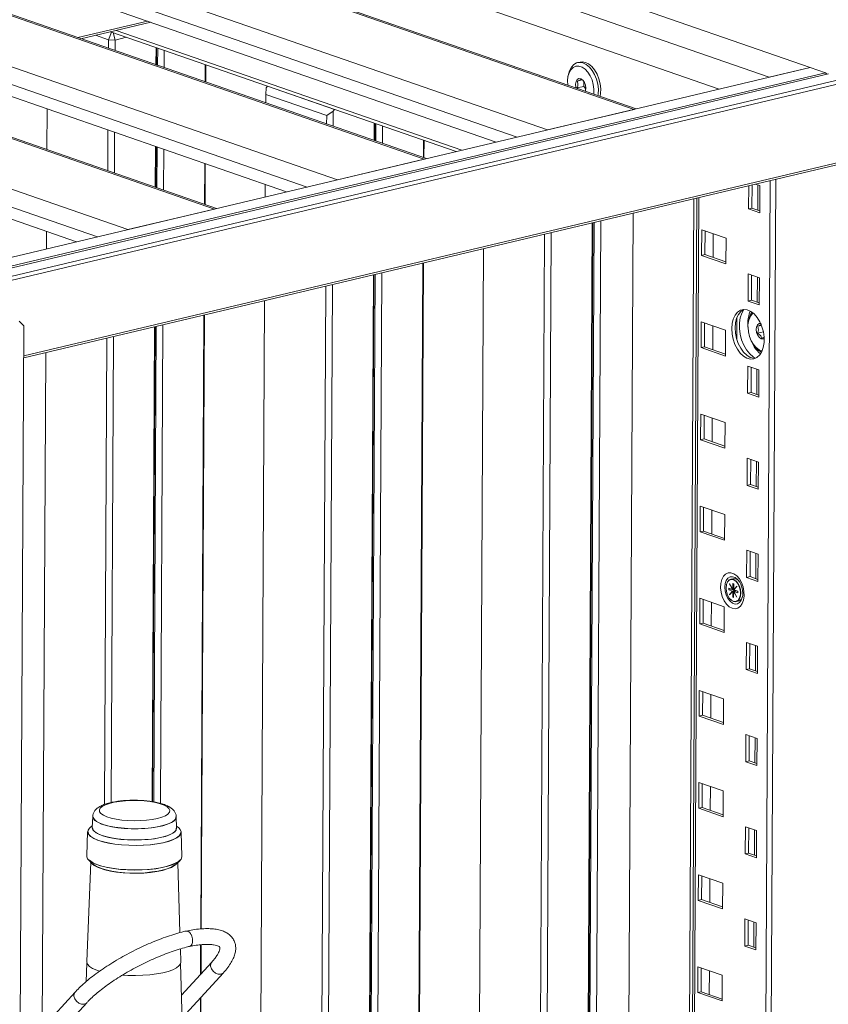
# Model space of a CAD drawing. Header units: millimetres. Extents: x 0 to 420, y 0 to 297.
# Tile 88 of 131: x 301 to 312, y 125 to 138. Entities that reach past the tile are written whole.
import ezdxf

# ---------------------------------------------------------------- set-up
doc = ezdxf.new("R2010")
doc.units = ezdxf.units.MM

msp = doc.modelspace()

# ---------------------------------------------------------------- linework, layer by layer
at = {"color": 7, "linetype": 'Continuous', "lineweight": 18}
for p, q in [((298.217, 141.789), (311.326, 137.245)), ((310.806, 137.121), (297.697, 141.666)), ((304.022, 139.102), (310.171, 136.97)), ((302.615, 138.96), (309.092, 136.714)), ((309.119, 136.721), (302.666, 138.958)), ((301.513, 138.698), (307.99, 136.453)), ((301.389, 138.363), (307.342, 136.299)), ((299.952, 138.328), (306.429, 136.082)), ((306.457, 136.089), (300.004, 138.326)), ((298.85, 138.066), (305.328, 135.821)), ((298.726, 137.731), (304.68, 135.667)), ((302.031, 137.623), (302.917, 137.833)), ((302.957, 137.819), (302.071, 137.609)), ((297.29, 137.696), (303.767, 135.45)), ((303.794, 135.457), (297.341, 137.694)), ((302.255, 137.653), (302.421, 137.595)), ((302.421, 137.595), (302.42, 137.488)), ((302.421, 137.595), (302.461, 137.694)), ((302.421, 137.595), (302.505, 137.593)), ((302.461, 137.694), (302.448, 137.699)), ((302.448, 137.699), (306.834, 136.178)), ((302.481, 137.687), (302.505, 137.593)), ((302.505, 137.593), (302.652, 137.628)), ((306.904, 136.195), (302.518, 137.715)), ((302.505, 137.593), (302.505, 137.459)), ((303.025, 137.499), (303.023, 137.279)), ((303.032, 137.496), (303.031, 137.276)), ((303.046, 137.491), (303.045, 137.272)), ((296.188, 137.434), (302.665, 135.189)), ((303.13, 137.462), (303.129, 137.242)), ((311.326, 137.245), (300.431, 134.659)), ((303.649, 137.282), (303.648, 137.063)), ((303.656, 137.28), (303.655, 137.06)), ((308.405, 137.313), (308.374, 137.306)), ((310.806, 137.121), (311.326, 137.245)), ((311.519, 137.178), (311.326, 137.245)), ((296.064, 137.099), (302.017, 135.035)), ((311.519, 137.178), (300.624, 134.592)), ((311.558, 137.164), (300.663, 134.578)), ((300.843, 134.516), (311.738, 137.102)), ((308.259, 137.161), (308.253, 137.134)), ((311.538, 137.159), (311.519, 137.178)), ((311.794, 137.062), (300.838, 134.461)), ((304.424, 136.985), (304.417, 136.904)), ((304.44, 137.008), (304.424, 136.985)), ((305.29, 136.713), (304.44, 137.008)), ((308.452, 137.005), (308.366, 136.985)), ((308.366, 136.985), (308.373, 136.979)), ((308.433, 137.088), (308.369, 137.073)), ((308.454, 137.067), (308.452, 137.005)), ((308.452, 137.005), (308.477, 136.974)), ((304.417, 136.904), (304.416, 136.796)), ((304.417, 136.904), (305.19, 136.636)), ((301.642, 136.72), (301.64, 136.204)), ((305.19, 136.636), (305.189, 136.528)), ((305.19, 136.636), (305.274, 136.691)), ((305.274, 136.691), (305.273, 136.499)), ((305.274, 136.691), (305.29, 136.713)), ((309.092, 136.714), (307.99, 136.453)), ((305.793, 136.539), (305.792, 136.319)), ((305.8, 136.536), (305.799, 136.317)), ((305.815, 136.531), (305.814, 136.312)), ((305.899, 136.502), (305.898, 136.282)), ((302.415, 136.452), (302.412, 135.936)), ((302.499, 136.423), (302.497, 135.906)), ((303.018, 136.243), (303.015, 135.727)), ((303.025, 136.241), (303.022, 135.724)), ((303.039, 136.236), (303.037, 135.719)), ((306.418, 136.322), (306.417, 136.103)), ((306.425, 136.32), (306.424, 136.1)), ((303.124, 136.206), (303.121, 135.69)), ((301.347, 133.587), (311.789, 136.066)), ((311.733, 136.029), (301.347, 133.564)), ((303.642, 136.027), (303.64, 135.51)), ((303.649, 136.024), (303.647, 135.508)), ((306.429, 136.082), (305.328, 135.821)), ((304.411, 135.76), (304.41, 135.603)), ((310.544, 135.451), (310.545, 135.747)), ((310.586, 135.461), (310.588, 135.757)), ((310.629, 135.767), (310.687, 135.747)), ((310.661, 135.756), (310.659, 135.436)), ((310.687, 135.747), (310.685, 135.402)), ((310.887, 135.828), (310.78, 115.175)), ((309.848, 135.582), (309.743, 115.535)), ((309.887, 135.591), (309.783, 115.521)), ((303.767, 135.45), (302.665, 135.189)), ((309.079, 135.399), (308.977, 115.8)), ((310.586, 135.461), (310.544, 135.451)), ((310.685, 135.402), (310.544, 135.451)), ((310.685, 135.427), (310.586, 135.461)), ((308.56, 135.276), (308.474, 118.769)), ((308.567, 135.278), (308.482, 118.851)), ((308.582, 135.281), (308.497, 118.794)), ((308.667, 135.301), (308.581, 118.734)), ((301.634, 135.168), (301.633, 134.944)), ((307.955, 135.133), (307.87, 118.705)), ((308.04, 135.153), (307.954, 118.645)), ((309.947, 134.862), (309.949, 135.187)), ((309.949, 135.187), (310.258, 135.08)), ((309.99, 134.872), (309.991, 135.172)), ((310.095, 135.136), (310.094, 134.836)), ((310.258, 135.08), (310.256, 134.754)), ((307.18, 134.949), (307.097, 118.973)), ((309.99, 134.872), (309.947, 134.862)), ((310.256, 134.754), (309.947, 134.862)), ((310.256, 134.779), (309.99, 134.872)), ((306.41, 134.766), (306.332, 119.817)), ((306.417, 134.767), (306.34, 119.899)), ((305.783, 134.617), (305.706, 119.729)), ((305.79, 134.619), (305.713, 119.81)), ((305.805, 134.622), (305.728, 119.754)), ((305.89, 134.642), (305.812, 119.694)), ((310.537, 134.283), (310.539, 134.628)), ((310.539, 134.628), (310.681, 134.578)), ((310.58, 134.293), (310.582, 134.613)), ((305.178, 134.473), (305.101, 119.665)), ((305.263, 134.493), (305.186, 119.605)), ((310.655, 134.587), (310.653, 134.268)), ((310.681, 134.578), (310.679, 134.234)), ((304.403, 134.289), (304.329, 119.933)), ((310.58, 134.293), (310.537, 134.283)), ((310.679, 134.234), (310.537, 134.283)), ((310.679, 134.259), (310.58, 134.293)), ((303.632, 134.106), (303.592, 126.321)), ((303.639, 134.108), (303.599, 126.322)), ((301.349, 133.968), (301.288, 134.03)), ((303.112, 133.983), (303.081, 127.913)), ((309.941, 133.693), (309.943, 134.019)), ((309.943, 134.019), (310.252, 133.912)), ((309.984, 133.703), (309.985, 134.004)), ((310.394, 134.072), (310.393, 133.8)), ((310.55, 134.056), (310.544, 134.029)), ((310.707, 133.975), (310.657, 133.963)), ((301.301, 124.755), (301.349, 133.968)), ((303.006, 133.958), (302.975, 127.936)), ((303.013, 133.959), (302.982, 127.935)), ((303.027, 133.963), (302.996, 127.932)), ((310.089, 133.968), (310.088, 133.667)), ((310.252, 133.912), (310.25, 133.586)), ((310.731, 133.891), (310.658, 133.874)), ((302.401, 133.814), (302.37, 127.899)), ((302.486, 133.834), (302.455, 127.924)), ((310.711, 133.814), (310.736, 133.826)), ((301.626, 133.63), (301.582, 125.064)), ((309.984, 133.703), (309.941, 133.693)), ((310.25, 133.586), (309.941, 133.693)), ((310.25, 133.611), (309.984, 133.703)), ((310.618, 133.716), (310.635, 133.694)), ((310.531, 133.114), (310.533, 133.459)), ((310.533, 133.459), (310.675, 133.41)), ((310.574, 133.125), (310.576, 133.444)), ((310.649, 133.419), (310.647, 133.099)), ((310.675, 133.41), (310.673, 133.065)), ((310.574, 133.125), (310.531, 133.114)), ((310.673, 133.065), (310.531, 133.114)), ((310.673, 133.09), (310.574, 133.125)), ((309.935, 132.525), (309.937, 132.85)), ((309.937, 132.85), (310.246, 132.743)), ((309.978, 132.535), (309.979, 132.836)), ((310.083, 132.8), (310.082, 132.499)), ((310.246, 132.743), (310.244, 132.418)), ((309.978, 132.535), (309.935, 132.525)), ((310.244, 132.418), (309.935, 132.525)), ((310.244, 132.443), (309.978, 132.535)), ((310.525, 131.946), (310.527, 132.291)), ((310.527, 132.291), (310.669, 132.242)), ((310.568, 131.956), (310.57, 132.276)), ((310.643, 132.251), (310.641, 131.931)), ((310.669, 132.242), (310.667, 131.897)), ((310.568, 131.956), (310.525, 131.946)), ((310.667, 131.897), (310.525, 131.946)), ((310.667, 131.922), (310.568, 131.956)), ((309.929, 131.356), (309.931, 131.682)), ((309.931, 131.682), (310.24, 131.575)), ((309.972, 131.367), (309.973, 131.667)), ((310.077, 131.631), (310.076, 131.331)), ((310.24, 131.575), (310.238, 131.249)), ((309.972, 131.367), (309.929, 131.356)), ((310.238, 131.249), (309.929, 131.356)), ((310.238, 131.274), (309.972, 131.367)), ((310.519, 130.778), (310.521, 131.122)), ((310.521, 131.122), (310.663, 131.073)), ((310.562, 130.788), (310.564, 131.108)), ((310.637, 131.082), (310.635, 130.762)), ((310.663, 131.073), (310.661, 130.728)), ((310.345, 130.762), (310.318, 130.756)), ((310.562, 130.788), (310.519, 130.778)), ((310.661, 130.728), (310.519, 130.778)), ((310.661, 130.753), (310.562, 130.788)), ((310.262, 130.685), (310.261, 130.682)), ((310.291, 130.642), (310.291, 130.623)), ((310.34, 130.625), (310.291, 130.642)), ((310.321, 130.631), (310.291, 130.623)), ((310.291, 130.623), (310.34, 130.606)), ((310.34, 130.606), (310.301, 130.561)), ((310.303, 130.699), (310.302, 130.697)), ((310.304, 130.698), (310.302, 130.697)), ((310.302, 130.697), (310.34, 130.625)), ((310.342, 130.627), (310.303, 130.699)), ((310.303, 130.558), (310.342, 130.603)), ((310.321, 130.632), (310.321, 130.631)), ((310.321, 130.631), (310.373, 130.613)), ((310.355, 130.629), (310.34, 130.625)), ((310.34, 130.606), (310.355, 130.61)), ((310.343, 130.701), (310.342, 130.627)), ((310.342, 130.627), (310.355, 130.63)), ((310.357, 130.606), (310.342, 130.603)), ((310.342, 130.603), (310.342, 130.529)), ((310.355, 130.697), (310.343, 130.701)), ((310.355, 130.61), (310.351, 130.605)), ((310.355, 130.623), (310.355, 130.697)), ((310.394, 130.667), (310.355, 130.623)), ((310.355, 130.63), (310.355, 130.63)), ((310.361, 130.624), (310.355, 130.623)), ((310.355, 130.61), (310.357, 130.609)), ((310.357, 130.619), (310.396, 130.664)), ((310.406, 130.602), (310.357, 130.619)), ((310.373, 130.613), (310.357, 130.609)), ((310.357, 130.609), (310.357, 130.606)), ((310.372, 130.604), (310.357, 130.6)), ((310.386, 130.608), (310.37, 130.605)), ((310.37, 130.605), (310.372, 130.604)), ((310.37, 130.604), (310.37, 130.605)), ((310.373, 130.613), (310.373, 130.605)), ((310.386, 130.608), (310.406, 130.601)), ((310.396, 130.664), (310.394, 130.667)), ((310.406, 130.583), (310.406, 130.602)), ((309.923, 130.188), (309.924, 130.514)), ((309.924, 130.514), (310.234, 130.407)), ((309.966, 130.198), (309.967, 130.499)), ((310.307, 130.563), (310.301, 130.561)), ((310.301, 130.561), (310.303, 130.558)), ((310.302, 130.511), (310.303, 130.509)), ((310.355, 130.532), (310.342, 130.529)), ((310.342, 130.529), (310.354, 130.524)), ((310.354, 130.524), (310.355, 130.598)), ((310.355, 130.598), (310.358, 130.599)), ((310.355, 130.598), (310.394, 130.527)), ((310.396, 130.529), (310.357, 130.6)), ((310.357, 130.6), (310.406, 130.583)), ((310.385, 130.471), (310.413, 130.478)), ((310.394, 130.527), (310.396, 130.529)), ((310.071, 130.463), (310.07, 130.162)), ((310.234, 130.407), (310.232, 130.081)), ((309.966, 130.198), (309.923, 130.188)), ((310.232, 130.081), (309.923, 130.188)), ((310.232, 130.106), (309.966, 130.198)), ((310.513, 129.609), (310.515, 129.954)), ((310.515, 129.954), (310.657, 129.905)), ((310.556, 129.619), (310.558, 129.939)), ((310.631, 129.914), (310.629, 129.594)), ((310.657, 129.905), (310.655, 129.56)), ((310.556, 129.619), (310.513, 129.609)), ((310.655, 129.56), (310.513, 129.609)), ((310.655, 129.585), (310.556, 129.619)), ((309.917, 129.02), (309.918, 129.345)), ((309.918, 129.345), (310.227, 129.238)), ((309.96, 129.03), (309.961, 129.33)), ((310.065, 129.294), (310.063, 128.994)), ((310.227, 129.238), (310.226, 128.913)), ((309.96, 129.03), (309.917, 129.02)), ((310.226, 128.913), (309.917, 129.02)), ((310.226, 128.937), (309.96, 129.03)), ((310.507, 128.441), (310.509, 128.786)), ((310.509, 128.786), (310.651, 128.736)), ((310.55, 128.451), (310.552, 128.771)), ((310.625, 128.745), (310.623, 128.426)), ((310.651, 128.736), (310.649, 128.392)), ((310.55, 128.451), (310.507, 128.441)), ((310.649, 128.392), (310.507, 128.441)), ((310.649, 128.417), (310.55, 128.451)), ((309.911, 127.851), (309.912, 128.177)), ((309.912, 128.177), (310.221, 128.07)), ((309.953, 127.861), (309.955, 128.162)), ((310.059, 128.126), (310.057, 127.825)), ((310.221, 128.07), (310.22, 127.744)), ((309.953, 127.861), (309.911, 127.851)), ((310.22, 127.769), (309.953, 127.861)), ((302.221, 127.748), (302.216, 127.607)), ((303.286, 127.601), (303.282, 127.742)), ((310.22, 127.744), (309.911, 127.851)), ((302.217, 127.631), (302.189, 127.609)), ((303.313, 127.603), (303.286, 127.626)), ((310.501, 127.272), (310.503, 127.617)), ((310.503, 127.617), (310.644, 127.568)), ((302.157, 127.556), (302.145, 127.246)), ((303.354, 127.24), (303.344, 127.549)), ((310.544, 127.283), (310.546, 127.602)), ((310.618, 127.577), (310.617, 127.257)), ((310.644, 127.568), (310.643, 127.223)), ((310.544, 127.283), (310.501, 127.272)), ((310.643, 127.223), (310.501, 127.272)), ((310.643, 127.248), (310.544, 127.283)), ((302.197, 127.167), (302.145, 125.907)), ((302.169, 127.195), (302.22, 127.144)), ((303.277, 127.138), (303.329, 127.189)), ((303.327, 126.274), (303.3, 127.161)), ((309.905, 126.683), (309.906, 127.008)), ((309.906, 127.008), (310.215, 126.901)), ((309.947, 126.693), (309.949, 126.994)), ((310.053, 126.958), (310.051, 126.657)), ((310.215, 126.901), (310.214, 126.576)), ((309.947, 126.693), (309.905, 126.683)), ((310.214, 126.576), (309.905, 126.683)), ((310.214, 126.601), (309.947, 126.693)), ((310.495, 126.104), (310.497, 126.449)), ((310.497, 126.449), (310.638, 126.4)), ((310.538, 126.114), (310.539, 126.434)), ((310.612, 126.409), (310.611, 126.089)), ((310.638, 126.4), (310.637, 126.055)), ((303.591, 126.12), (303.589, 125.744)), ((303.598, 126.121), (303.596, 125.752)), ((310.538, 126.114), (310.495, 126.104)), ((310.637, 126.08), (310.538, 126.114)), ((303.339, 125.901), (303.334, 126.068)), ((310.637, 126.055), (310.495, 126.104)), ((302.148, 125.887), (302.139, 125.654)), ((303.358, 125.153), (303.336, 125.881)), ((303.731, 125.901), (303.348, 125.481)), ((302.272, 125.798), (302.308, 125.786)), ((303.357, 125.194), (303.879, 125.766)), ((309.898, 125.514), (309.9, 125.84)), ((309.9, 125.84), (310.209, 125.733)), ((309.941, 125.525), (309.943, 125.825)), ((310.047, 125.789), (310.045, 125.489)), ((310.209, 125.733), (310.208, 125.407)), ((301.998, 125.519), (301.319, 124.776)), ((309.941, 125.525), (309.898, 125.514)), ((310.208, 125.407), (309.898, 125.514)), ((310.208, 125.432), (309.941, 125.525)), ((301.466, 124.641), (302.145, 125.384)), ((303.587, 125.446), (303.584, 124.748)), ((303.594, 125.454), (303.591, 124.742))]:
    msp.add_line(p, q, dxfattribs=at)
at = {"color": 8, "linetype": 'Continuous', "lineweight": 18}
for p, q in [((301.39, 138.516), (307.605, 136.361)), ((298.727, 137.884), (304.942, 135.729)), ((296.065, 137.252), (302.28, 135.097)), ((310.819, 135.812), (310.712, 115.199)), ((309.91, 135.596), (309.805, 115.513))]:
    msp.add_line(p, q, dxfattribs=at)
at = {"color": 7, "linetype": 'Continuous', "lineweight": 18, "flags": 128}
for points in [[(308.248, 137.023), (308.246, 137.074), (308.252, 137.129), (308.267, 137.177), (308.29, 137.217), (308.319, 137.245), (308.353, 137.26), (308.391, 137.262), (308.43, 137.249), (308.468, 137.224), (308.503, 137.187), (308.533, 137.141), (308.557, 137.087), (308.573, 137.029), (308.58, 136.969), (308.578, 136.912), (308.578, 136.908)], [(308.259, 137.161), (308.272, 137.204), (308.295, 137.248), (308.325, 137.281), (308.361, 137.302), (308.4, 137.309), (308.442, 137.303), (308.483, 137.283), (308.523, 137.25), (308.559, 137.207), (308.59, 137.154), (308.613, 137.095), (308.629, 137.032), (308.637, 136.968), (308.635, 136.907), (308.632, 136.889)], [(308.405, 137.313), (308.431, 137.316), (308.472, 137.31), (308.514, 137.29), (308.553, 137.258), (308.59, 137.214), (308.62, 137.161), (308.644, 137.102), (308.66, 137.039), (308.667, 136.976), (308.665, 136.914), (308.66, 136.88)], [(308.477, 136.981), (308.474, 137.02), (308.461, 137.056), (308.44, 137.085), (308.416, 137.102), (308.391, 137.104), (308.37, 137.092), (308.355, 137.067), (308.349, 137.033), (308.353, 136.994), (308.355, 136.986)], [(308.471, 136.945), (308.472, 136.947), (308.477, 136.981)], [(310.329, 133.933), (310.334, 133.997), (310.349, 134.055), (310.372, 134.104), (310.403, 134.141), (310.44, 134.166), (310.482, 134.176), (310.526, 134.171), (310.57, 134.152), (310.613, 134.12), (310.652, 134.075), (310.686, 134.02), (310.713, 133.958), (310.731, 133.892), (310.74, 133.824), (310.74, 133.757), (310.73, 133.696), (310.711, 133.642), (310.684, 133.599), (310.65, 133.568), (310.61, 133.55), (310.567, 133.547), (310.523, 133.559), (310.479, 133.585), (310.437, 133.624), (310.401, 133.674), (310.37, 133.733), (310.348, 133.798), (310.334, 133.865), (310.329, 133.933)], [(310.372, 133.943), (310.377, 134.007), (310.392, 134.065), (310.415, 134.114), (310.446, 134.151), (310.483, 134.176), (310.483, 134.176)], [(310.483, 134.176), (310.457, 134.13), (310.437, 134.072), (310.427, 134.006), (310.427, 133.935), (310.436, 133.862), (310.455, 133.791), (310.482, 133.723), (310.517, 133.663), (310.558, 133.613), (310.602, 133.574), (310.63, 133.557)], [(310.538, 133.921), (310.537, 133.925), (310.533, 133.996)], [(310.696, 133.999), (310.678, 133.998), (310.657, 133.983), (310.644, 133.957), (310.639, 133.921), (310.645, 133.883), (310.659, 133.847), (310.68, 133.82), (310.705, 133.805), (310.729, 133.805), (310.741, 133.811)], [(310.63, 133.557), (310.61, 133.558), (310.565, 133.569), (310.521, 133.595), (310.48, 133.634), (310.444, 133.684), (310.413, 133.743), (310.39, 133.808), (310.377, 133.875), (310.372, 133.943)], [(310.714, 133.649), (310.677, 133.664), (310.64, 133.692), (310.606, 133.731), (310.577, 133.78), (310.555, 133.835), (310.541, 133.894), (310.536, 133.953)], [(310.337, 130.387), (310.299, 130.407), (310.264, 130.44), (310.234, 130.483), (310.21, 130.535), (310.195, 130.591), (310.188, 130.648), (310.191, 130.703), (310.202, 130.752), (310.223, 130.793), (310.25, 130.821), (310.284, 130.837), (310.32, 130.838), (310.358, 130.825), (310.394, 130.799), (310.427, 130.76), (310.454, 130.712), (310.474, 130.658), (310.485, 130.601), (310.488, 130.544), (310.48, 130.492), (310.464, 130.447), (310.44, 130.412), (310.409, 130.39), (310.374, 130.381), (310.337, 130.387)], [(310.257, 130.644), (310.262, 130.599), (310.276, 130.554), (310.298, 130.516), (310.325, 130.489), (310.355, 130.475), (310.385, 130.476), (310.41, 130.491), (310.429, 130.52), (310.439, 130.559), (310.439, 130.604), (310.429, 130.65), (310.411, 130.691), (310.386, 130.725), (310.357, 130.746), (310.327, 130.752), (310.299, 130.744), (310.277, 130.721), (310.262, 130.687), (310.257, 130.644)], [(310.262, 130.685), (310.262, 130.688), (310.276, 130.722), (310.297, 130.746), (310.323, 130.757), (310.352, 130.753), (310.381, 130.736), (310.407, 130.707), (310.428, 130.669), (310.441, 130.626), (310.446, 130.581), (310.441, 130.539), (310.427, 130.505), (310.406, 130.481), (310.38, 130.47), (310.351, 130.474), (310.322, 130.491), (310.303, 130.509)], [(302.4, 127.744), (302.455, 127.727), (302.519, 127.712), (302.591, 127.702), (302.668, 127.695), (302.748, 127.693), (302.827, 127.694), (302.905, 127.7), (302.977, 127.709), (303.042, 127.722), (303.098, 127.738), (303.143, 127.757), (303.175, 127.778), (303.194, 127.8), (303.198, 127.823), (303.188, 127.846), (303.164, 127.868), (303.127, 127.889), (303.078, 127.907), (303.018, 127.923), (302.95, 127.935), (302.875, 127.944), (302.797, 127.949), (302.717, 127.949), (302.638, 127.946), (302.562, 127.938), (302.493, 127.927), (302.433, 127.912), (302.382, 127.895), (302.343, 127.875), (302.318, 127.853), (302.306, 127.83), (302.309, 127.807), (302.326, 127.785), (302.357, 127.763), (302.4, 127.744)], [(302.189, 127.609), (302.18, 127.6), (302.162, 127.574), (302.158, 127.548), (302.168, 127.521), (302.193, 127.495), (302.232, 127.47), (302.283, 127.448)], [(302.216, 127.607), (302.216, 127.605), (302.223, 127.579), (302.245, 127.555), (302.281, 127.531), (302.329, 127.51)], [(303.34, 127.548), (303.336, 127.526), (303.317, 127.5), (303.285, 127.475), (303.239, 127.452), (303.182, 127.431), (303.113, 127.414), (303.036, 127.399), (302.952, 127.389), (302.863, 127.382), (302.771, 127.379), (302.679, 127.381), (302.588, 127.387), (302.502, 127.396), (302.421, 127.41), (302.349, 127.427), (302.286, 127.447), (302.235, 127.469), (302.197, 127.494), (302.172, 127.519), (302.162, 127.546), (302.161, 127.554)], [(303.282, 127.6), (303.281, 127.586), (303.266, 127.561), (303.238, 127.537), (303.196, 127.515), (303.143, 127.495), (303.078, 127.479), (303.005, 127.465), (302.924, 127.455), (302.839, 127.45), (302.752, 127.448), (302.664, 127.45), (302.579, 127.457), (302.499, 127.467), (302.425, 127.481), (302.361, 127.499), (302.307, 127.519), (302.265, 127.541), (302.236, 127.565), (302.221, 127.59), (302.22, 127.605)], [(302.283, 127.448), (302.346, 127.428), (302.419, 127.411), (302.5, 127.397), (302.587, 127.387), (302.678, 127.382), (302.771, 127.38), (302.864, 127.383), (302.954, 127.389), (303.038, 127.4), (303.116, 127.414), (303.185, 127.432), (303.243, 127.453), (303.288, 127.476), (303.321, 127.501), (303.34, 127.527), (303.344, 127.554), (303.333, 127.58), (303.313, 127.603)], [(302.329, 127.51), (302.389, 127.491), (302.459, 127.475), (302.537, 127.462), (302.62, 127.454), (302.708, 127.449), (302.796, 127.449), (302.883, 127.453), (302.967, 127.46), (303.045, 127.472), (303.114, 127.488), (303.174, 127.506), (303.222, 127.527), (303.258, 127.55), (303.279, 127.575), (303.286, 127.6), (303.286, 127.601)], [(302.145, 127.246), (302.145, 127.235), (302.157, 127.209), (302.183, 127.183), (302.221, 127.159), (302.273, 127.136)], [(302.273, 127.136), (302.335, 127.116), (302.407, 127.099), (302.487, 127.086), (302.574, 127.075), (302.664, 127.069), (302.756, 127.067), (302.848, 127.069), (302.938, 127.075), (303.024, 127.085), (303.103, 127.098), (303.173, 127.115), (303.234, 127.135), (303.284, 127.157), (303.32, 127.181), (303.344, 127.207), (303.353, 127.234), (303.354, 127.24)], [(303.325, 127.191), (303.309, 127.177), (303.269, 127.154), (303.217, 127.132), (303.154, 127.113), (303.081, 127.097), (303.001, 127.085), (302.915, 127.076), (302.825, 127.071), (302.733, 127.07), (302.642, 127.073), (302.553, 127.08), (302.468, 127.091), (302.391, 127.106), (302.321, 127.123), (302.262, 127.144), (302.214, 127.167), (302.179, 127.191), (302.172, 127.197)], [(303.273, 127.14), (303.263, 127.132), (303.227, 127.109), (303.178, 127.088), (303.119, 127.07), (303.049, 127.054), (302.972, 127.043), (302.889, 127.034), (302.803, 127.03), (302.715, 127.03), (302.628, 127.034), (302.544, 127.042), (302.465, 127.054), (302.394, 127.069), (302.332, 127.087), (302.281, 127.108), (302.242, 127.131), (302.224, 127.146)], [(302.315, 127.09), (302.375, 127.071), (302.445, 127.055), (302.522, 127.042), (302.606, 127.033), (302.693, 127.028), (302.781, 127.027), (302.869, 127.03), (302.954, 127.038), (303.033, 127.049), (303.105, 127.063), (303.168, 127.081), (303.219, 127.101), (303.259, 127.124), (303.277, 127.138)], [(303.472, 126.246), (303.453, 126.274), (303.429, 126.291), (303.405, 126.294), (303.405, 126.294)], [(302.145, 125.907), (302.146, 125.899), (302.156, 125.872), (302.181, 125.846), (302.22, 125.821), (302.272, 125.798)], [(302.601, 125.736), (302.669, 125.732), (302.763, 125.73), (302.856, 125.733), (302.946, 125.739), (303.031, 125.75), (303.11, 125.765), (303.179, 125.783), (303.237, 125.803), (303.283, 125.827), (303.316, 125.852), (303.335, 125.878), (303.339, 125.901)]]:
    msp.add_lwpolyline(points, dxfattribs=at)
at = {"color": 8, "linetype": 'Continuous', "lineweight": 18, "flags": 128}
for points in [[(310.414, 130.741), (310.404, 130.752), (310.373, 130.776), (310.34, 130.787), (310.309, 130.785), (310.282, 130.768), (310.261, 130.739), (310.247, 130.7), (310.242, 130.654)], [(310.242, 130.654), (310.246, 130.605), (310.26, 130.556), (310.281, 130.512), (310.308, 130.477), (310.339, 130.453), (310.371, 130.441), (310.402, 130.444), (310.43, 130.461), (310.451, 130.49), (310.464, 130.528)], [(302.221, 127.748), (302.221, 127.746), (302.229, 127.72), (302.25, 127.696), (302.286, 127.673), (302.334, 127.651)], [(302.225, 127.749), (302.227, 127.733), (302.242, 127.708), (302.27, 127.684), (302.312, 127.662), (302.365, 127.642), (302.429, 127.625), (302.502, 127.611), (302.582, 127.601), (302.666, 127.594), (302.753, 127.592), (302.839, 127.593), (302.923, 127.599), (303.003, 127.609), (303.076, 127.622)], [(302.334, 127.651), (302.393, 127.633), (302.462, 127.617), (302.54, 127.604), (302.622, 127.596), (302.709, 127.591), (302.796, 127.591), (302.883, 127.595), (302.966, 127.603), (303.043, 127.614), (303.112, 127.63), (303.171, 127.648), (303.219, 127.669), (303.254, 127.692), (303.275, 127.716), (303.282, 127.741), (303.282, 127.743)], [(303.076, 127.622), (303.14, 127.639), (303.193, 127.658), (303.234, 127.68), (303.262, 127.704), (303.276, 127.728), (303.278, 127.743)], [(303.731, 125.9), (303.72, 125.881), (303.716, 125.85), (303.727, 125.816), (303.749, 125.784), (303.779, 125.761), (303.814, 125.748), (303.847, 125.748)], [(303.847, 125.748), (303.874, 125.761), (303.879, 125.766)], [(302.114, 125.366), (302.08, 125.366), (302.046, 125.379), (302.015, 125.403), (301.993, 125.434), (301.983, 125.468), (301.986, 125.5), (301.998, 125.519)], [(302.145, 125.384), (302.141, 125.38), (302.114, 125.366)]]:
    msp.add_lwpolyline(points, dxfattribs=at)
at = {"color": 7, "linetype": 'Continuous', "lineweight": 18}
for centre, radius, start, end in [((310.927, 134.002), 0.394, 157.0957, 180.9008), ((310.765, 133.972), 0.23, 136.116, 184.8579), ((310.791, 134.006), 0.246, 146.5201, 168.483), ((310.988, 133.944), 0.444, 197.6841, 228.456), ((310.833, 133.851), 0.252, 218.4845, 239.9172), ((310.357, 130.679), 0.0837, 31.6305, 97.9124), ((310.212, 130.58), 0.258, 348.3161, 38.3912), ((310.388, 130.554), 0.08, 288.3331, 347.7003), ((302.389, 127.332), 0.253, 227.9926, 252.8844), ((303.407, 126.226), 0.0679, 16.4185, 89.9524)]:
    msp.add_arc(centre, radius, start, end, dxfattribs=at)
for points, knots in [([(308.422, 137.096), (308.418, 137.094), (308.412, 137.09), (308.39, 137.081), (308.375, 137.075), (308.369, 137.073)], [0, 0, 0, 0, 0.439093, 0.751347, 1, 1, 1, 1]), ([(308.447, 137.075), (308.445, 137.077), (308.438, 137.085), (308.428, 137.092), (308.422, 137.096)], [0, 0, 0, 0, 0.314231, 1, 1, 1, 1]), ([(308.369, 137.073), (308.371, 137.068), (308.376, 137.055), (308.379, 137.029), (308.373, 137.003), (308.368, 136.989), (308.366, 136.985)], [0, 0, 0, 0, 0.1847544, 0.5189684, 0.8695293, 1, 1, 1, 1]), ([(308.469, 136.944), (308.471, 136.948), (308.474, 136.956), (308.475, 136.965), (308.476, 136.969)], [0, 0, 0, 0, 0.473052, 1, 1, 1, 1]), ([(310.708, 133.992), (310.705, 133.989), (310.7, 133.983), (310.679, 133.972), (310.664, 133.966), (310.657, 133.963)], [0, 0, 0, 0, 0.439127, 0.751352, 1, 1, 1, 1]), ([(310.657, 133.963), (310.659, 133.958), (310.665, 133.945), (310.669, 133.919), (310.665, 133.893), (310.66, 133.878), (310.658, 133.874)], [0, 0, 0, 0, 0.1847135, 0.5189847, 0.8695521, 1, 1, 1, 1]), ([(310.658, 133.874), (310.67, 133.866), (310.69, 133.853), (310.705, 133.831), (310.709, 133.819), (310.711, 133.814)], [0, 0, 0, 0, 0.439121, 0.751393, 1, 1, 1, 1]), ([(303.28, 127.744), (303.28, 127.752), (303.28, 127.772), (303.266, 127.803), (303.243, 127.832), (303.213, 127.858), (303.171, 127.882), (303.118, 127.903), (303.053, 127.921), (302.982, 127.935), (302.908, 127.945), (302.83, 127.951), (302.75, 127.954), (302.671, 127.952), (302.594, 127.947), (302.52, 127.937), (302.452, 127.924), (302.389, 127.908), (302.333, 127.886), (302.289, 127.861), (302.255, 127.832), (302.234, 127.8), (302.222, 127.771), (302.223, 127.753), (302.223, 127.748)], [0, 0, 0, 0, 0.022216, 0.0572253, 0.0929979, 0.1332397, 0.1816417, 0.2377571, 0.2931106, 0.3463961, 0.3984869, 0.4499525, 0.5011194, 0.5522084, 0.603376, 0.654795, 0.7067283, 0.7595989, 0.814171, 0.8718528, 0.9147031, 0.9517543, 0.9865531, 1, 1, 1, 1]), ([(303.405, 126.294), (303.387, 126.29), (303.337, 126.277), (303.251, 126.252), (303.145, 126.217), (303.036, 126.176), (302.927, 126.131), (302.817, 126.081), (302.709, 126.027), (302.602, 125.97), (302.499, 125.91), (302.4, 125.848), (302.306, 125.784), (302.218, 125.719), (302.138, 125.654), (302.066, 125.59), (302.022, 125.545), (302, 125.522), (301.998, 125.519)], [0, 0, 0, 0, 0.0359663, 0.104951, 0.1735794, 0.2419186, 0.3100633, 0.3780881, 0.4460494, 0.5140044, 0.5819864, 0.6500461, 0.7182417, 0.7866439, 0.85535, 0.9244911, 0.9911, 1, 1, 1, 1]), ([(303.879, 125.766), (303.889, 125.777), (303.919, 125.81), (303.96, 125.865), (303.998, 125.928), (304.023, 125.988), (304.036, 126.044), (304.037, 126.097), (304.027, 126.148), (304.005, 126.195), (303.972, 126.236), (303.931, 126.268), (303.881, 126.293), (303.823, 126.312), (303.753, 126.323), (303.674, 126.326), (303.586, 126.322), (303.497, 126.311), (303.435, 126.3), (303.407, 126.294)], [0, 0, 0, 0, 0.034956, 0.103791, 0.173638, 0.236975, 0.294843, 0.34777, 0.397825, 0.451132, 0.502928, 0.555148, 0.610514, 0.671074, 0.73705, 0.80606, 0.875045, 0.943098, 1, 1, 1, 1]), ([(303.472, 126.246), (303.473, 126.245), (303.478, 126.235), (303.486, 126.212), (303.49, 126.179), (303.488, 126.147), (303.478, 126.121), (303.465, 126.104), (303.454, 126.101), (303.449, 126.1)], [0, 0, 0, 0, 0.013378, 0.185785, 0.358202, 0.530602, 0.703004, 0.875388, 1, 1, 1, 1]), ([(303.448, 126.098), (303.463, 126.101), (303.507, 126.11), (303.574, 126.12), (303.645, 126.125), (303.707, 126.125), (303.757, 126.12), (303.794, 126.111), (303.819, 126.101), (303.831, 126.092), (303.834, 126.087), (303.836, 126.085), (303.836, 126.073), (303.832, 126.052), (303.82, 126.021), (303.798, 125.983), (303.768, 125.942), (303.743, 125.913), (303.731, 125.901)], [0, 0, 0, 0, 0.036395, 0.104482, 0.171884, 0.23827, 0.30337, 0.367011, 0.429435, 0.491832, 0.55716, 0.638024, 0.699886, 0.759277, 0.822184, 0.884807, 0.948414, 1, 1, 1, 1]), ([(302.145, 125.384), (302.154, 125.394), (302.179, 125.42), (302.228, 125.467), (302.294, 125.523), (302.368, 125.582), (302.451, 125.641), (302.54, 125.7), (302.634, 125.758), (302.733, 125.813), (302.835, 125.867), (302.938, 125.917), (303.042, 125.962), (303.144, 126.004), (303.244, 126.04), (303.339, 126.07), (303.407, 126.089), (303.442, 126.097), (303.45, 126.099)], [0, 0, 0, 0, 0.035542, 0.101274, 0.167707, 0.234843, 0.302485, 0.370484, 0.438732, 0.507144, 0.575652, 0.644199, 0.712721, 0.781155, 0.84944, 0.9175, 0.981366, 1, 1, 1, 1])]:
    msp.add_open_spline(points, degree=3, knots=knots, dxfattribs=at)

doc.saveas('drawing.dxf')
